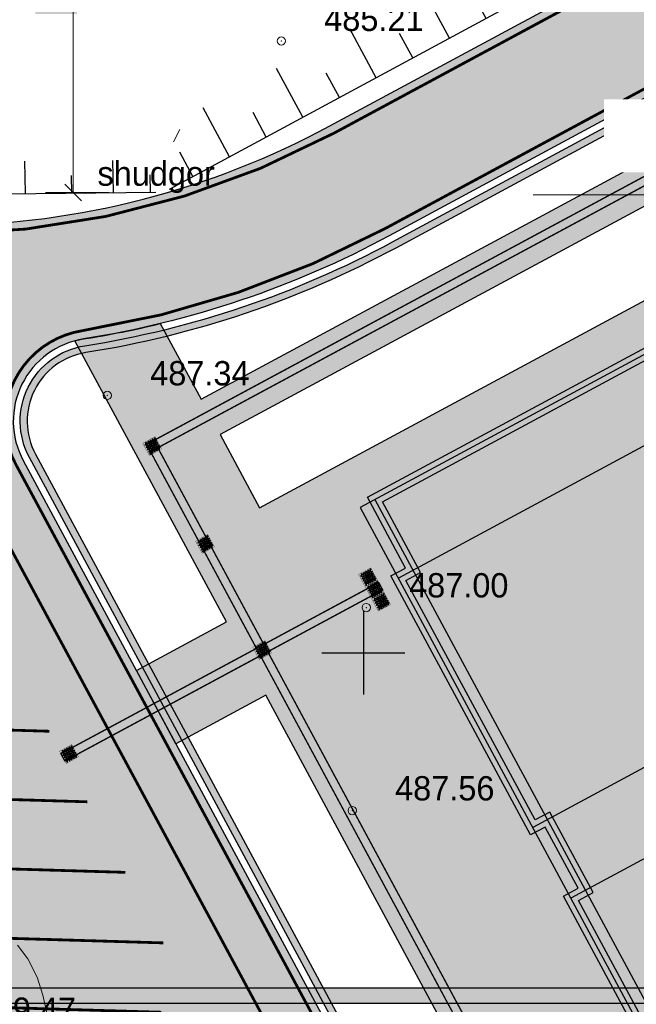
# Model space of a CAD drawing. Extents: x -516234 to 73329, y -4499813 to 47259.
# Tile 37 of 256: x 29604 to 29626, y 36975 to 37010. Entities that reach past the tile are written whole.
import ezdxf
from ezdxf import colors
from ezdxf.entities.mleader import LeaderData, LeaderLine
from ezdxf.math import Vec2, Vec3

# ---------------------------------------------------------------- set-up
doc = ezdxf.new("R2010")
doc.units = 0
doc.header["$LTSCALE"] = 0.5
doc.header["$MEASUREMENT"] = 0
doc.header["$PDMODE"] = 32
doc.header["$PDSIZE"] = 0.3
doc.linetypes.add('ACAD_ISO03W100', pattern=[30, 12, -18])
doc.linetypes.add('РА_КОНТУРЫ', pattern=[1.5, 0, -1.5])
for name, color, linetype in [('(001) Сетка', 92, 'Continuous'), ('(002) Рамка', 7, 'Continuous'), ('(004) Точки рельефа', 7, 'Continuous'), ('(007) Здания', 7, 'Continuous'), ('(022) Возд. Линии', 7, 'Continuous'), ('(031) Горизонтали', 42, 'Continuous'), ('(037) Контуры', 7, 'Continuous'), ('7_газон', 7, 'Continuous'), ('7_лоток', 150, 'Continuous'), ('STOYANKA', 7, 'Continuous'), ("YO'LLLLLLLLLLLLLLLLLLLLL", 7, 'Continuous'), ('ТАКТИЛ', 40, 'Continuous'), ('Штрих Стекло', 7, 'Continuous'), ('экспликация', 7, 'Continuous')]:
    doc.layers.add(name, color=color, linetype=linetype)
doc.layers.add('(042) Бергштрих', color=32, linetype='Continuous', lineweight=30)
doc.layers.add('КАБЕЛ', color=20, linetype='Continuous', lineweight=50)
doc.styles.add('BM-431', font='bm431.ttf')
doc.styles.add('D-431', font='d431.ttf')
doc.styles.add('ESKD1', font='arial.ttf', dxfattribs={"width": 0.6, "oblique": 11})
doc.styles.add('ISOPEUR', font='isocpeui.ttf')
doc.styles.add('style2', font='times.ttf')
doc.dimstyles.new('GENPLAN', dxfattribs={"dimtxt": 1, "dimasz": 0.6, "dimexe": 1.3, "dimexo": 1.5, "dimgap": 0.1, "dimtad": 1, "dimdec": 1, "dimzin": 0, "dimdsep": 46, "dimtxsty": 'ESKD1', "dimblk1": 'OBLIQUE', "dimblk2": 'OBLIQUE', "dimsah": 1, "dimcen": -2, "dimclrt": 1, "dimadec": 0, "dimazin": 0, "dimtfac": 0.75, "dimtdec": 1, "dimtix": 1, "dimtmove": 0, "dimatfit": 3, "dimfxl": 1, "dimtvp": 1.2, "dimtfill": 2, "dimtfillclr": 2, "dimlwd": 5, "dimlwe": 5, "dimarcsym": 0})

# ---------------------------------------------------------------- blocks, each defined once
blk = doc.blocks.new('9633')
at = {"layer": '(031) Горизонтали', "color": 42, "linetype": 'Continuous', "lineweight": 0}
blk.add_lwpolyline([(28637.389, 36976.699), (28637.761, 36976.204), (28638.097, 36975.542), (28638.301, 36974.897), (28638.525, 36973.942)], dxfattribs=at)
at = {"layer": '(004) Точки рельефа', "lineweight": 0, "style": 'D-431'}
for s, p in [('485.21', (28648.437, 37009.638)), ('487.34', (28642.17, 36996.87)), ('487.00', (28651.495, 36989.229)), ('487.56', (28650.99, 36981.914)), ('489.47', (28635.922, 36973.937))]:
    blk.add_text(s, height=0.875, dxfattribs=at).set_placement(p)
at = {"layer": '(037) Контуры', "linetype": 'РА_КОНТУРЫ', "lineweight": 0, "ltscale": 0.5, "style": 'BM-431'}
blk.add_text('shudgor', height=0.875, dxfattribs=at).set_placement((28640.27, 37004.064))
blk = doc.blocks.new('whrthtrh')
at = {"layer": '(002) Рамка', "flags": 128}
for points in [[(545864.266, 4536812.989), (545849.889, 4536805.244)], [(545863.447, 4536812.547), (545877.59, 4536786.292)], [(545862.919, 4536812.263), (545877.062, 4536786.008)], [(545865.642, 4536810.436), (545851.264, 4536802.691)], [(545849.889, 4536805.244), (545864.032, 4536778.989)], [(545850.417, 4536805.529), (545864.56, 4536779.274)], [(545870.479, 4536801.455), (545856.102, 4536793.711)], [(545871.854, 4536798.902), (545857.477, 4536791.158)], [(545876.691, 4536789.922), (545862.314, 4536782.178)], [(545878.067, 4536787.369), (545863.689, 4536779.625)]]:
    blk.add_lwpolyline(points, dxfattribs=at)
blk.add_lwpolyline([(545876.448, 4536786.725), (545864.299, 4536780.18), (545862.924, 4536782.733), (545862.395, 4536782.449), (545857.748, 4536791.077), (545858.276, 4536791.361), (545856.711, 4536794.266), (545856.183, 4536793.982), (545851.535, 4536802.61), (545852.064, 4536802.894), (545850.688, 4536805.447), (545862.838, 4536811.992), (545864.213, 4536809.439), (545864.741, 4536809.723), (545869.389, 4536801.095), (545868.861, 4536800.811), (545870.383, 4536797.984), (545870.911, 4536798.269), (545875.601, 4536789.562), (545875.073, 4536789.278)], close=True, dxfattribs=at)
at = {"layer": '(002) Рамка'}
for centre in [(545864.607, 4536813.172), (545865.982, 4536810.619), (545870.819, 4536801.639), (545872.194, 4536799.086), (545877.044, 4536790.112), (545878.407, 4536787.552), (545877.78, 4536785.94), (545864.75, 4536778.922)]:
    blk.add_circle(centre, 0.4, dxfattribs=at)
at = {"char_height": 0.4, "width": 0.19866, "attachment_point": 1, "rotation": 118.309, "style": 'style2', "bg_fill": 2}
for s, insert in [('{\\fArial|b0|i0|c0|p34;10}', (545864.553, 4536812.837)), ('{\\fArial|b0|i0|c0|p34;9}', (545865.855, 4536810.42)), ('{\\fArial|b0|i0|c0|p34;6}', (545870.692, 4536801.44)), ('{\\fArial|b0|i0|c0|p34;5}', (545872.067, 4536798.887)), ('{\\fArial|b0|i0|c0|p34;1}', (545876.917, 4536789.914)), ('{\\fArial|b0|i0|c0|p34;1}', (545878.28, 4536787.354)), ('{\\fArial|b0|i0|c204|p34;А}', (545877.679, 4536785.693)), ('{\\fArial|b0|i0|c204|p34;Б}', (545864.623, 4536778.723))]:
    blk.add_mtext(s, dxfattribs=dict(at, insert=insert))
at = {"layer": '(002) Рамка'}
for centre in [(545877.251, 4536785.656), (545864.221, 4536778.637)]:
    blk.add_circle(centre, 0.4, dxfattribs=at)
at = {"char_height": 0.4, "width": 0.19866, "attachment_point": 1, "rotation": 118.309, "style": 'style2', "bg_fill": 2}
for s, insert in [('{\\fArial|b0|i0|c204|p34;Б}', (545877.124, 4536785.457)), ('{\\fArial|b0|i0|c204|p34;А}', (545864.094, 4536778.439))]:
    blk.add_mtext(s, dxfattribs=dict(at, insert=insert))
at = {"lineweight": 0, "true_color": 0xfeeab9}
h = blk.add_hatch(color=254, dxfattribs=at)
h.dxf.hatch_style = 1
h.paths.add_polyline_path([(545876.99, 4536786.562), (545864.136, 4536779.638), (545862.761, 4536782.191), (545862.233, 4536781.907), (545857.206, 4536791.239), (545857.734, 4536791.524), (545856.549, 4536793.725), (545856.02, 4536793.44), (545850.993, 4536802.772), (545851.522, 4536803.057), (545850.146, 4536805.61), (545863, 4536812.534), (545864.375, 4536809.981), (545864.904, 4536810.265), (545869.931, 4536800.933), (545869.402, 4536800.648), (545870.546, 4536798.526), (545871.074, 4536798.811), (545876.143, 4536789.4), (545875.615, 4536789.115)])
at = {"layer": '(002) Рамка', "flags": 128}
blk.add_lwpolyline([(545876.99, 4536786.562), (545864.136, 4536779.638), (545862.761, 4536782.191), (545862.233, 4536781.907), (545857.206, 4536791.239), (545857.734, 4536791.524), (545856.549, 4536793.725), (545856.02, 4536793.44), (545850.993, 4536802.772), (545851.522, 4536803.057), (545850.146, 4536805.61), (545863, 4536812.534), (545864.375, 4536809.981), (545864.904, 4536810.265), (545869.931, 4536800.933), (545869.402, 4536800.648), (545870.546, 4536798.526), (545871.074, 4536798.811), (545876.143, 4536789.4), (545875.615, 4536789.115)], close=True, dxfattribs=at)
blk = doc.blocks.new('гншг')
at = {"layer": '(022) Возд. Линии', "color": 6, "lineweight": 30, "flags": 128}
for points in [[(540269.538, 4534639.821), (540268.587, 4534641.58)], [(540266.898, 4534638.395), (540265.948, 4534640.155)], [(540268.218, 4534639.108), (540267.743, 4534639.988)], [(540269.518, 4534639.806), (540227.769, 4534617.266)], [(540264.258, 4534636.97), (540263.308, 4534638.729)], [(540265.578, 4534637.683), (540265.103, 4534638.562)], [(540261.618, 4534635.544), (540260.668, 4534637.304)], [(540262.938, 4534636.257), (540262.463, 4534637.137)], [(540258.979, 4534634.119), (540258.029, 4534635.878)], [(540260.299, 4534634.832), (540259.824, 4534635.711)], [(540256.339, 4534632.693), (540255.389, 4534634.453)], [(540257.659, 4534633.406), (540257.184, 4534634.286)], [(540253.699, 4534631.268), (540252.749, 4534633.027)], [(540255.019, 4534631.981), (540254.544, 4534632.86)], [(540251.06, 4534629.842), (540250.11, 4534631.602)], [(540252.38, 4534630.555), (540251.904, 4534631.435)], [(540248.42, 4534628.417), (540247.47, 4534630.176)], [(540249.74, 4534629.13), (540249.265, 4534630.009)], [(540245.78, 4534626.991), (540244.83, 4534628.751)], [(540247.1, 4534627.704), (540246.625, 4534628.584)], [(540243.141, 4534625.566), (540242.19, 4534627.325)], [(540244.46, 4534626.279), (540243.985, 4534627.158)], [(540240.501, 4534624.14), (540239.551, 4534625.9)], [(540241.821, 4534624.853), (540241.346, 4534625.733)], [(540237.861, 4534622.715), (540236.911, 4534624.474)], [(540239.181, 4534623.428), (540238.706, 4534624.307)], [(540235.222, 4534621.289), (540234.271, 4534623.049)], [(540236.541, 4534622.002), (540236.066, 4534622.882)], [(540232.582, 4534619.864), (540231.632, 4534621.623)], [(540233.902, 4534620.577), (540233.427, 4534621.456)], [(540229.942, 4534618.438), (540228.992, 4534620.198)], [(540231.262, 4534619.151), (540230.787, 4534620.031)], [(540228.622, 4534617.726), (540228.147, 4534618.605)]]:
    blk.add_lwpolyline(points, dxfattribs=at)
blk = doc.blocks.new('Setka')
at = {"layer": '(001) Сетка'}
for p, q in [((0, 1.5), (0, -1.5)), ((-1.5, 0), (1.5, 0))]:
    blk.add_line(p, q, dxfattribs=at)
blk = doc.blocks.new('ётактил')
at = {"layer": 'ТАКТИЛ', "lineweight": 30, "ltscale": 2}
h = blk.add_hatch(color=40, dxfattribs=at)
h.dxf.hatch_style = 1
h.paths.add_polyline_path([(132058.695, 43265.026), (132058.695, 43264.526), (132059.195, 43264.526), (132059.195, 43265.026)])
h = blk.add_hatch(color=1, dxfattribs=at)
h.dxf.hatch_style = 1
edge = h.paths.add_edge_path()
edge.add_arc((132058.743, 43264.99), 0.02, 0, 360)
h = blk.add_hatch(color=1, dxfattribs=at)
h.dxf.hatch_style = 1
edge = h.paths.add_edge_path()
edge.add_arc((132058.743, 43264.901), 0.02, 0, 360)
h = blk.add_hatch(color=1, dxfattribs=at)
h.dxf.hatch_style = 1
edge = h.paths.add_edge_path()
edge.add_arc((132058.743, 43264.812), 0.02, 0, 360)
h = blk.add_hatch(color=1, dxfattribs=at)
h.dxf.hatch_style = 1
edge = h.paths.add_edge_path()
edge.add_arc((132058.789, 43264.944), 0.02, 0, 360)
h = blk.add_hatch(color=1, dxfattribs=at)
h.dxf.hatch_style = 1
edge = h.paths.add_edge_path()
edge.add_arc((132058.789, 43264.855), 0.02, 0, 360)
h = blk.add_hatch(color=1, dxfattribs=at)
h.dxf.hatch_style = 1
edge = h.paths.add_edge_path()
edge.add_arc((132058.84, 43264.99), 0.02, 0, 360)
h = blk.add_hatch(color=1, dxfattribs=at)
h.dxf.hatch_style = 1
edge = h.paths.add_edge_path()
edge.add_arc((132058.84, 43264.901), 0.02, 0, 360)
h = blk.add_hatch(color=1, dxfattribs=at)
h.dxf.hatch_style = 1
edge = h.paths.add_edge_path()
edge.add_arc((132058.84, 43264.812), 0.02, 0, 360)
h = blk.add_hatch(color=1, dxfattribs=at)
h.dxf.hatch_style = 1
edge = h.paths.add_edge_path()
edge.add_arc((132058.886, 43264.944), 0.02, 0, 360)
h = blk.add_hatch(color=1, dxfattribs=at)
h.dxf.hatch_style = 1
edge = h.paths.add_edge_path()
edge.add_arc((132058.886, 43264.855), 0.02, 0, 360)
h = blk.add_hatch(color=1, dxfattribs=at)
h.dxf.hatch_style = 1
edge = h.paths.add_edge_path()
edge.add_arc((132058.929, 43264.99), 0.02, 0, 360)
h = blk.add_hatch(color=1, dxfattribs=at)
h.dxf.hatch_style = 1
edge = h.paths.add_edge_path()
edge.add_arc((132058.929, 43264.901), 0.02, 0, 360)
h = blk.add_hatch(color=1, dxfattribs=at)
h.dxf.hatch_style = 1
edge = h.paths.add_edge_path()
edge.add_arc((132058.929, 43264.812), 0.02, 0, 360)
h = blk.add_hatch(color=1, dxfattribs=at)
h.dxf.hatch_style = 1
edge = h.paths.add_edge_path()
edge.add_arc((132058.976, 43264.944), 0.02, 0, 360)
h = blk.add_hatch(color=1, dxfattribs=at)
h.dxf.hatch_style = 1
edge = h.paths.add_edge_path()
edge.add_arc((132058.976, 43264.855), 0.02, 0, 360)
h = blk.add_hatch(color=1, dxfattribs=at)
h.dxf.hatch_style = 1
edge = h.paths.add_edge_path()
edge.add_arc((132059.026, 43264.99), 0.02, 0, 360)
h = blk.add_hatch(color=1, dxfattribs=at)
h.dxf.hatch_style = 1
edge = h.paths.add_edge_path()
edge.add_arc((132059.026, 43264.901), 0.02, 0, 360)
h = blk.add_hatch(color=1, dxfattribs=at)
h.dxf.hatch_style = 1
edge = h.paths.add_edge_path()
edge.add_arc((132059.026, 43264.812), 0.02, 0, 360)
h = blk.add_hatch(color=1, dxfattribs=at)
h.dxf.hatch_style = 1
edge = h.paths.add_edge_path()
edge.add_arc((132059.072, 43264.944), 0.02, 0, 360)
h = blk.add_hatch(color=1, dxfattribs=at)
h.dxf.hatch_style = 1
edge = h.paths.add_edge_path()
edge.add_arc((132059.072, 43264.855), 0.02, 0, 360)
h = blk.add_hatch(color=1, dxfattribs=at)
h.dxf.hatch_style = 1
edge = h.paths.add_edge_path()
edge.add_arc((132059.105, 43264.99), 0.02, 0, 360)
h = blk.add_hatch(color=1, dxfattribs=at)
h.dxf.hatch_style = 1
edge = h.paths.add_edge_path()
edge.add_arc((132059.105, 43264.901), 0.02, 0, 360)
h = blk.add_hatch(color=1, dxfattribs=at)
h.dxf.hatch_style = 1
edge = h.paths.add_edge_path()
edge.add_arc((132059.105, 43264.812), 0.02, 0, 360)
h = blk.add_hatch(color=1, dxfattribs=at)
h.dxf.hatch_style = 1
edge = h.paths.add_edge_path()
edge.add_arc((132059.151, 43264.944), 0.02, 0, 360)
h = blk.add_hatch(color=1, dxfattribs=at)
h.dxf.hatch_style = 1
edge = h.paths.add_edge_path()
edge.add_arc((132059.151, 43264.855), 0.02, 0, 360)
h = blk.add_hatch(color=1, dxfattribs=at)
h.dxf.hatch_style = 1
edge = h.paths.add_edge_path()
edge.add_arc((132058.743, 43264.728), 0.02, 0, 360)
h = blk.add_hatch(color=1, dxfattribs=at)
h.dxf.hatch_style = 1
edge = h.paths.add_edge_path()
edge.add_arc((132058.743, 43264.633), 0.02, 0, 360)
h = blk.add_hatch(color=1, dxfattribs=at)
h.dxf.hatch_style = 1
edge = h.paths.add_edge_path()
edge.add_arc((132058.789, 43264.767), 0.02, 0, 360)
h = blk.add_hatch(color=1, dxfattribs=at)
h.dxf.hatch_style = 1
edge = h.paths.add_edge_path()
edge.add_arc((132058.789, 43264.682), 0.02, 0, 360)
h = blk.add_hatch(color=1, dxfattribs=at)
h.dxf.hatch_style = 1
edge = h.paths.add_edge_path()
edge.add_arc((132058.789, 43264.587), 0.02, 0, 360)
h = blk.add_hatch(color=1, dxfattribs=at)
h.dxf.hatch_style = 1
edge = h.paths.add_edge_path()
edge.add_arc((132058.84, 43264.728), 0.02, 0, 360)
h = blk.add_hatch(color=1, dxfattribs=at)
h.dxf.hatch_style = 1
edge = h.paths.add_edge_path()
edge.add_arc((132058.84, 43264.633), 0.02, 0, 360)
h = blk.add_hatch(color=1, dxfattribs=at)
h.dxf.hatch_style = 1
edge = h.paths.add_edge_path()
edge.add_arc((132058.886, 43264.767), 0.02, 0, 360)
h = blk.add_hatch(color=1, dxfattribs=at)
h.dxf.hatch_style = 1
edge = h.paths.add_edge_path()
edge.add_arc((132058.886, 43264.682), 0.02, 0, 360)
h = blk.add_hatch(color=1, dxfattribs=at)
h.dxf.hatch_style = 1
edge = h.paths.add_edge_path()
edge.add_arc((132058.886, 43264.587), 0.02, 0, 360)
h = blk.add_hatch(color=1, dxfattribs=at)
h.dxf.hatch_style = 1
edge = h.paths.add_edge_path()
edge.add_arc((132058.929, 43264.728), 0.02, 0, 360)
h = blk.add_hatch(color=1, dxfattribs=at)
h.dxf.hatch_style = 1
edge = h.paths.add_edge_path()
edge.add_arc((132058.929, 43264.633), 0.02, 0, 360)
h = blk.add_hatch(color=1, dxfattribs=at)
h.dxf.hatch_style = 1
edge = h.paths.add_edge_path()
edge.add_arc((132058.976, 43264.767), 0.02, 0, 360)
h = blk.add_hatch(color=1, dxfattribs=at)
h.dxf.hatch_style = 1
edge = h.paths.add_edge_path()
edge.add_arc((132058.976, 43264.682), 0.02, 0, 360)
h = blk.add_hatch(color=1, dxfattribs=at)
h.dxf.hatch_style = 1
edge = h.paths.add_edge_path()
edge.add_arc((132058.976, 43264.587), 0.02, 0, 360)
h = blk.add_hatch(color=1, dxfattribs=at)
h.dxf.hatch_style = 1
edge = h.paths.add_edge_path()
edge.add_arc((132059.026, 43264.728), 0.02, 0, 360)
h = blk.add_hatch(color=1, dxfattribs=at)
h.dxf.hatch_style = 1
edge = h.paths.add_edge_path()
edge.add_arc((132059.026, 43264.633), 0.02, 0, 360)
h = blk.add_hatch(color=1, dxfattribs=at)
h.dxf.hatch_style = 1
edge = h.paths.add_edge_path()
edge.add_arc((132059.072, 43264.767), 0.02, 0, 360)
h = blk.add_hatch(color=1, dxfattribs=at)
h.dxf.hatch_style = 1
edge = h.paths.add_edge_path()
edge.add_arc((132059.072, 43264.682), 0.02, 0, 360)
h = blk.add_hatch(color=1, dxfattribs=at)
h.dxf.hatch_style = 1
edge = h.paths.add_edge_path()
edge.add_arc((132059.072, 43264.587), 0.02, 0, 360)
h = blk.add_hatch(color=1, dxfattribs=at)
h.dxf.hatch_style = 1
edge = h.paths.add_edge_path()
edge.add_arc((132059.105, 43264.728), 0.02, 0, 360)
h = blk.add_hatch(color=1, dxfattribs=at)
h.dxf.hatch_style = 1
edge = h.paths.add_edge_path()
edge.add_arc((132059.105, 43264.633), 0.02, 0, 360)
h = blk.add_hatch(color=1, dxfattribs=at)
h.dxf.hatch_style = 1
edge = h.paths.add_edge_path()
edge.add_arc((132059.151, 43264.767), 0.02, 0, 360)
h = blk.add_hatch(color=1, dxfattribs=at)
h.dxf.hatch_style = 1
edge = h.paths.add_edge_path()
edge.add_arc((132059.151, 43264.682), 0.02, 0, 360)
h = blk.add_hatch(color=1, dxfattribs=at)
h.dxf.hatch_style = 1
edge = h.paths.add_edge_path()
edge.add_arc((132059.151, 43264.587), 0.02, 0, 360)
at = {"color": 1, "lineweight": 5, "ltscale": 2}
for centre in [(132058.743, 43264.99), (132058.743, 43264.901), (132058.743, 43264.812), (132058.789, 43264.944), (132058.789, 43264.855), (132058.84, 43264.99), (132058.84, 43264.901), (132058.84, 43264.812), (132058.886, 43264.944), (132058.886, 43264.855), (132058.929, 43264.99), (132058.929, 43264.901), (132058.929, 43264.812), (132058.976, 43264.944), (132058.976, 43264.855), (132059.026, 43264.99), (132059.026, 43264.901), (132059.026, 43264.812), (132059.072, 43264.944), (132059.072, 43264.855), (132059.105, 43264.99), (132059.105, 43264.901), (132059.105, 43264.812), (132059.151, 43264.944), (132059.151, 43264.855), (132058.743, 43264.728), (132058.743, 43264.633), (132058.789, 43264.767), (132058.789, 43264.682), (132058.789, 43264.587), (132058.84, 43264.728), (132058.84, 43264.633), (132058.886, 43264.767), (132058.886, 43264.682), (132058.886, 43264.587), (132058.929, 43264.728), (132058.929, 43264.633), (132058.976, 43264.767), (132058.976, 43264.682), (132058.976, 43264.587), (132059.026, 43264.728), (132059.026, 43264.633), (132059.072, 43264.767), (132059.072, 43264.682), (132059.072, 43264.587), (132059.105, 43264.728), (132059.105, 43264.633), (132059.151, 43264.767), (132059.151, 43264.682), (132059.151, 43264.587)]:
    blk.add_circle(centre, 0.02, dxfattribs=at)
at = {"layer": 'ТАКТИЛ', "color": 11, "lineweight": 0, "true_color": 0xff7070, "const_width": 0.01}
blk.add_lwpolyline([(132058.695, 43265.026), (132058.695, 43264.526), (132059.195, 43264.526), (132059.195, 43265.026), (132058.695, 43265.026)], dxfattribs=at)
blk = doc.blocks.new('_Oblique')
at = {"color": 0, "linetype": 'ByBlock', "lineweight": -2}
blk.add_line((-0.5, -0.5), (0.5, 0.5), dxfattribs=at)
blk = doc.blocks.new('*D885')
at = {"layer": '(007) Здания', "color": 0, "lineweight": 5, "transparency": 16777216}
for p, q in [((29604.796, 37018.811), (29607.092, 37018.811)), ((29605.792, 37018.811), (29605.792, 37003.818)), ((29604.796, 37003.818), (29607.092, 37003.818))]:
    blk.add_line(p, q, dxfattribs=at)
at = {"layer": 'Defpoints', "color": 0, "transparency": 16777216}
for p in [(29603.296, 37018.811), (29603.296, 37003.818), (29605.792, 37003.818)]:
    blk.add_point(p, dxfattribs=at)
at = {"layer": '(007) Здания', "color": 0, "lineweight": 5, "transparency": 16777216, "xscale": 0.6, "yscale": 0.6, "zscale": 0.6}
for p, rotation in [((29605.792, 37018.811), 90), ((29605.792, 37003.818), 270)]:
    blk.add_blockref('_Oblique', p, dxfattribs=dict(at, rotation=rotation))
at = {"layer": '(007) Здания', "color": 1, "transparency": 16777216, "insert": (29605.181, 37011.315), "char_height": 1, "attachment_point": 5, "rotation": 90, "style": 'ESKD1', "bg_fill": 1, "box_fill_scale": 1.25, "bg_fill_color": 2, "bg_fill_transparency": 0}
blk.add_mtext('15.0', dxfattribs=at)

msp = doc.modelspace()

# ---------------------------------------------------------------- hatches: boundary and pattern name
at = {"layer": '7_газон', "lineweight": 0, "true_color": 0x5c5c5c, "transparency": 33554687}
h = msp.add_hatch(color=251, dxfattribs=at)
h.dxf.hatch_style = 1
edge = h.paths.add_edge_path(flags=16)
edge.add_line((29676.967, 36922.961), (29652.773, 36909.928))
edge.add_arc((29654.196, 36907.287), 3, 118.3099, 208.3099)
edge.add_line((29651.554, 36905.864), (29669.688, 36872.2))
edge.add_arc((29672.33, 36873.623), 3, 208.3099, 298.278)
edge.add_line((29673.751, 36870.981), (29697.069, 36883.525))
edge.add_arc((29695.174, 36887.047), 4, 298.278, 388.3063)
edge.add_line((29698.696, 36888.944), (29681.031, 36921.742))
edge.add_arc((29678.39, 36920.32), 3, 28.3063, 118.3099)
edge = h.paths.add_edge_path(flags=16)
edge.add_arc((29582.986, 36967.9), 30, 100.3549, 118.3099)
edge.add_line((29568.758, 36994.312), (29528.131, 36972.427))
edge.add_arc((29529.554, 36969.786), 3, 118.3099, 225.9761)
edge.add_arc((29494.806, 36933.834), 47, 28.3099, 45.9761, ccw=False)
edge.add_line((29536.185, 36956.123), (29686.137, 36677.746))
edge.add_arc((29688.778, 36679.168), 3, 208.3099, 354.8617)
edge.add_line((29691.766, 36678.9), (29699.507, 36764.985))
edge.add_arc((29669.628, 36767.671), 30, 354.8617, 388.3099)
edge.add_line((29696.04, 36781.899), (29580.774, 36995.883))
edge.add_arc((29578.132, 36994.46), 3, 28.3099, 100.3549)
edge = h.paths.add_edge_path()
edge.add_line((29429.452, 37065.402), (29443.215, 37039.99))
edge.add_line((29443.215, 37039.99), (29467.007, 36995.822))
edge.add_arc((29480.213, 37002.936), 15, 208.3099, 253.3099)
edge.add_line((29475.905, 36988.568), (29508.304, 36978.854))
edge.add_arc((29494.806, 36933.834), 47, 63.2849, 73.3099, ccw=False)
edge.add_arc((29520.431, 36984.749), 10, 243.2849, 298.3099)
edge.add_line((29525.173, 36975.945), (29566.624, 36998.273))
edge.add_arc((29582.986, 36967.9), 34.5, 90.7023, 118.3099, ccw=False)
edge.add_line((29582.563, 37002.397), (29601.162, 37002.625))
edge.add_arc((29600.795, 37032.623), 30, 270.7023, 298.3364)
edge.add_line((29615.034, 37006.218), (29627.395, 37012.883))
edge.add_arc((29631.43, 37005.402), 8.5, 28.3063, 118.3364, ccw=False)
edge.add_line((29638.913, 37009.433), (29702.658, 36891.078))
edge.add_arc((29695.174, 36887.047), 8.5, -61.722, 28.3063, ccw=False)
edge.add_line((29699.201, 36879.562), (29664.33, 36860.803))
edge.add_arc((29666.699, 36856.4), 5, 118.278, 208.3099)
edge.add_line((29662.297, 36854.029), (29700.001, 36784.033))
edge.add_arc((29669.628, 36767.671), 34.5, -5.1383, 28.3099, ccw=False)
edge.add_line((29703.989, 36764.582), (29695.148, 36666.257))
edge.add_arc((29710.087, 36664.913), 15, 174.8617, 208.3099)
edge.add_line((29696.881, 36657.8), (29738.108, 36581.265))
edge.add_arc((29696.73, 36558.976), 47, -16.6901, 28.3099, ccw=False)
edge.add_line((29741.75, 36545.478), (29732.035, 36513.078))
edge.add_arc((29746.403, 36508.77), 15, 163.3099, 208.3099)
edge.add_line((29733.198, 36501.657), (29762.257, 36447.71))
edge.add_line((29762.257, 36447.71), (29788.318, 36389.84))
edge.add_line((29788.318, 36389.84), (29723.729, 36509.746))
edge.add_line((29723.729, 36509.746), (29735.044, 36547.488))
edge.add_arc((29696.73, 36558.976), 40, 343.3099, 388.3099)
edge.add_line((29731.945, 36577.945), (29530.022, 36952.803))
edge.add_arc((29494.806, 36933.834), 40, 28.3099, 73.3099)
edge.add_line((29506.294, 36972.148), (29468.537, 36983.469))
edge.add_line((29468.537, 36983.469), (29424.235, 37065.402))
edge = h.paths.add_edge_path(flags=16)
edge.add_line((29653.969, 36965.661), (29629.772, 36952.627))
edge.add_arc((29631.195, 36949.986), 3, 118.3099, 208.3099)
edge.add_line((29628.554, 36948.564), (29646.575, 36915.109))
edge.add_arc((29649.216, 36916.531), 3, 208.3099, 298.3099)
edge.add_line((29650.639, 36913.89), (29674.834, 36926.923))
edge.add_arc((29673.411, 36929.564), 3, 298.3099, 388.3063)
edge.add_line((29676.052, 36930.987), (29658.033, 36964.443))
edge.add_arc((29655.392, 36963.02), 3, 28.3063, 118.3099)
edge = h.paths.add_edge_path(flags=16)
edge.add_line((29653.054, 36973.687), (29634.951, 37007.299))
edge.add_arc((29631.43, 37005.402), 4, 28.3063, 118.3364)
edge.add_line((29629.531, 37008.923), (29617.17, 37002.257))
edge.add_arc((29600.795, 37032.623), 34.5, 278.9598, 298.3364, ccw=False)
edge.add_arc((29606.635, 36995.58), 3, 98.9598, 208.3099)
edge.add_line((29603.994, 36994.158), (29623.574, 36957.808))
edge.add_arc((29626.215, 36959.23), 3, 208.3099, 298.3099)
edge.add_line((29627.638, 36956.589), (29651.836, 36969.624))
edge.add_arc((29650.413, 36972.265), 3, 298.3099, 388.3063)
at = {"layer": 'Штрих Стекло', "lineweight": 50, "true_color": 0xffffff}
h = msp.add_hatch(color=7, dxfattribs=at)
h.dxf.hatch_style = 1
h.paths.add_polyline_path([(29651.301, 36970.699), (29641.896, 36988.173), (29638.776, 36986.492), (29644.417, 36976.02), (29643.889, 36975.736), (29645.264, 36973.183), (29627.92, 36963.84), (29630.315, 36959.394)], flags=16)
h.paths.add_polyline_path([(29611.085, 36995.094), (29612.507, 36992.453), (29629.851, 37001.796), (29631.226, 36999.242), (29631.755, 36999.527), (29637.353, 36989.134), (29640.475, 36990.815), (29632.084, 37006.406)], flags=16)
edge = h.paths.add_edge_path()
edge.add_line((29651.836, 36969.624), (29628.243, 36956.915))
edge.add_line((29628.243, 36956.915), (29623.832, 36965.103))
edge.add_line((29623.832, 36965.103), (29620.587, 36963.354))
edge.add_line((29620.587, 36963.354), (29619.164, 36965.995))
edge.add_line((29619.164, 36965.995), (29622.41, 36967.744))
edge.add_line((29622.41, 36967.744), (29612.735, 36985.704))
edge.add_line((29612.735, 36985.704), (29609.489, 36983.955))
edge.add_line((29609.489, 36983.955), (29608.067, 36986.597))
edge.add_line((29608.067, 36986.597), (29611.313, 36988.345))
edge.add_line((29611.313, 36988.345), (29605.855, 36998.477))
edge.add_arc((29606.635, 36995.58), 3, 98.9598, 105.0743, ccw=False)
edge.add_arc((29600.795, 37032.623), 34.5, 278.9598, 283.6378)
edge.add_line((29608.929, 36999.096), (29610.398, 36996.369))
edge.add_line((29610.398, 36996.369), (29631.397, 37007.681))
edge.add_line((29631.397, 37007.681), (29630.527, 37009.299))
edge.add_arc((29631.43, 37005.402), 4, 79.6289, 103.0443, ccw=False)
edge.add_line((29632.15, 37009.337), (29641.755, 36991.505))
edge.add_line((29641.755, 36991.505), (29643.081, 36992.206))
edge.add_line((29643.081, 36992.206), (29644.497, 36989.574))
edge.add_line((29644.497, 36989.574), (29643.178, 36988.864))
edge.add_line((29643.178, 36988.864), (29652.967, 36970.691))
edge.add_arc((29650.413, 36972.264), 2.999, 298.3073, 328.3628, ccw=False)

# ---------------------------------------------------------------- linework, layer by layer
at = {"layer": '(004) Точки рельефа', "color": 0, "linetype": 'ByBlock', "lineweight": 0}
for p in [(29613.289, 37009.28), (29607.021, 36996.506)]:
    msp.add_point(p, dxfattribs=at)
at = {"layer": '(042) Бергштрих', "color": 32, "linetype": 'Continuous', "lineweight": 0}
msp.add_line((29609.4, 37005.647), (29609.634, 37006.088), dxfattribs=at)
at = {"color": 6, "lineweight": 30, "elevation": -419.664}
msp.add_lwpolyline([(29604.044, 37004.95), (29604.065, 37003.795)], dxfattribs=at)
at = {"color": 6, "lineweight": 30}
for points in [[(29607.213, 37004.974), (29607.234, 37003.819)], [(29605.721, 37004.432), (29605.734, 37003.792)], [(29608.55, 37004.455), (29608.563, 37003.815)], [(29608.771, 37003.822), (29591.458, 37003.628)]]:
    msp.add_lwpolyline(points, dxfattribs=at)
at = {"layer": 'STOYANKA', "color": 7, "lineweight": 50, "true_color": 0xffffff, "const_width": 0.1}
for points in [[(29604.856, 36981.908), (29599.358, 36982.072), (29599.431, 36984.569), (29604.93, 36984.407)], [(29606.225, 36979.366), (29600.727, 36979.53), (29600.801, 36982.027), (29606.299, 36981.865)], [(29607.595, 36976.824), (29602.096, 36976.988), (29602.17, 36979.486), (29607.668, 36979.323)], [(29608.964, 36974.282), (29603.465, 36974.446), (29603.539, 36976.944), (29609.038, 36976.781)]]:
    msp.add_lwpolyline(points, dxfattribs=at)

# ---------------------------------------------------------------- block references
at = {"layer": '(002) Рамка', "color": 1, "lineweight": 30}
msp.add_blockref('гншг', (-510618.518, -4497613.333), dxfattribs=at)
at = {"layer": '(007) Здания', "color": 18, "true_color": 0x000000}
msp.add_blockref('9633', (966.395, 0), dxfattribs=at)
at = {"layer": '7_лоток', "color": 6, "lineweight": 40}
for p, rotation in [((-71109.089, 132740.938), 298.3098620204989), ((-71107.189, 132737.411), 298.3098619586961), ((-71105.13, 132733.588), 298.3098620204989), ((-71112.085, 132729.842), 298.3098619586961)]:
    msp.add_blockref('ётактил', p, dxfattribs=dict(at, rotation=rotation))

# ---------------------------------------------------------------- dimensions: what is measured, and where the dimension line sits
at = {"layer": '(007) Здания', "color": 18, "true_color": 0x000000}
dim = msp.add_aligned_dim(p1=(29603.296, 37018.811), p2=(29603.296, 37003.818), distance=2.496, dimstyle='GENPLAN', dxfattribs=at)
dim.commit()
dim.dimension.update_dxf_attribs({"geometry": '*D885', "text_midpoint": (29605.181, 37011.315)})

# ---------------------------------------------------------------- next in the draw order: block references
at = {"layer": '(002) Рамка'}
msp.add_blockref('whrthtrh', (-516233.758, -4499812.77), dxfattribs=at)

# ---------------------------------------------------------------- next in the draw order: hatches: boundary and pattern name
at = {"lineweight": 0}
h = msp.add_hatch(color=40, dxfattribs=at)
h.dxf.hatch_style = 1
h.paths.add_polyline_path([(29612.799, 36987.272), (29628.589, 36957.959), (29651.97, 36970.542), (29641.702, 36989.602), (29637.255, 36987.207), (29637.113, 36987.471), (29641.56, 36989.866), (29632.216, 37007.213), (29608.84, 36994.622), (29612.657, 36987.536), (29616.795, 36989.765), (29616.937, 36989.501)], flags=16)
edge = h.paths.add_edge_path()
edge.add_arc((29651.913, 36970.576), 0.742, 300.9287, 325.0665)
edge.add_line((29652.521, 36970.151), (29631.348, 37009.458))
edge.add_line((29631.348, 37009.458), (29631.084, 37009.315))
edge.add_line((29631.084, 37009.315), (29632.074, 37007.478))
edge.add_line((29632.074, 37007.478), (29608.434, 36994.744))
edge.add_line((29608.434, 36994.744), (29612.393, 36987.394))
edge.add_line((29612.393, 36987.394), (29605.35, 36983.6))
edge.add_line((29605.35, 36983.6), (29605.492, 36983.336))
edge.add_line((29605.492, 36983.336), (29612.535, 36987.13))
edge.add_line((29612.535, 36987.13), (29628.683, 36957.152))
edge.add_line((29628.683, 36957.152), (29628.947, 36957.294))
edge.add_line((29628.947, 36957.294), (29628.731, 36957.695))
edge.add_line((29628.731, 36957.695), (29652.112, 36970.278))
edge.add_line((29652.112, 36970.278), (29652.294, 36969.94))
at = {"layer": "YO'LLLLLLLLLLLLLLLLLLLLL", "true_color": 0x00bfff}
h = msp.add_hatch(color=140, dxfattribs=at)
h.dxf.hatch_style = 1
edge = h.paths.add_edge_path(flags=16)
edge.add_line((29604.434, 36994.395), (29670.129, 36872.437))
edge.add_arc((29672.33, 36873.623), 2.5, 208.3099, 298.278)
edge.add_line((29673.514, 36871.421), (29696.832, 36883.965))
edge.add_arc((29695.174, 36887.047), 3.5, 298.278, 388.3063)
edge.add_line((29698.255, 36888.707), (29634.511, 37007.062))
edge.add_arc((29631.43, 37005.402), 3.5, 28.3063, 118.3364)
edge.add_line((29629.768, 37008.483), (29617.407, 37001.817))
edge.add_arc((29600.795, 37032.623), 35, 278.9598, 298.3364, ccw=False)
edge.add_arc((29606.635, 36995.58), 2.5, 98.9598, 208.3099)
edge = h.paths.add_edge_path()
edge.add_arc((29600.795, 37032.623), 34.75, 278.9598, 298.3364)
edge.add_line((29617.289, 37002.037), (29629.65, 37008.703))
edge.add_arc((29631.43, 37005.402), 3.75, 28.3063, 118.3364, ccw=False)
edge.add_line((29634.731, 37007.18), (29698.476, 36888.825))
edge.add_arc((29695.174, 36887.047), 3.75, -61.722, 28.3063, ccw=False)
edge.add_line((29696.951, 36883.745), (29673.632, 36871.201))
edge.add_arc((29672.33, 36873.623), 2.75, 208.3099, 298.278, ccw=False)
edge.add_line((29669.908, 36872.318), (29604.214, 36994.276))
edge.add_arc((29606.635, 36995.58), 2.75, 98.9598, 208.3099, ccw=False)
edge = h.paths.add_edge_path()
edge.add_line((29596.95, 36997.823), (29587.754, 36997.71))
edge.add_arc((29588.986, 36994.975), 3, 114.2587, 124.2596)
edge.add_line((29587.297, 36997.455), (29597.412, 36997.579))
edge.add_arc((29595.785, 36995.059), 3, 57.145, 67.1458)
edge = h.paths.add_edge_path()
edge.add_line((29526.909, 36971.201), (29568.995, 36993.871))
edge.add_arc((29582.986, 36967.9), 29.5, 100.3549, 118.3099, ccw=False)
edge.add_arc((29578.132, 36994.46), 2.5, 28.3099, 100.3549, ccw=False)
edge.add_line((29580.333, 36995.646), (29695.599, 36781.661))
edge.add_arc((29669.628, 36767.671), 29.5, -5.1383, 28.3099, ccw=False)
edge.add_line((29699.009, 36765.029), (29691.12, 36677.293))
edge.add_arc((29688.778, 36679.168), 3, 321.3044, 331.3052)
edge.add_line((29691.41, 36677.728), (29699.258, 36765.007))
edge.add_arc((29669.628, 36767.671), 29.75, 354.8617, 388.3099)
edge.add_line((29695.82, 36781.78), (29580.553, 36995.764))
edge.add_arc((29578.132, 36994.46), 2.75, 28.3099, 100.3549)
edge.add_arc((29582.986, 36967.9), 29.75, 100.3549, 118.3099)
edge.add_line((29568.877, 36994.091), (29527.194, 36971.639))
edge.add_arc((29529.554, 36969.786), 3, 141.8663, 151.8672)

# ---------------------------------------------------------------- next in the draw order: linework, layer by layer
at = {"layer": '(002) Рамка', "flags": 128}
msp.add_lwpolyline([(29651.836, 36969.624), (29628.243, 36956.915), (29623.832, 36965.103), (29620.587, 36963.354), (29619.164, 36965.995), (29622.41, 36967.744), (29612.735, 36985.704), (29609.489, 36983.955), (29608.067, 36986.597), (29611.313, 36988.345), (29605.855, 36998.477, -0.026686), (29606.168, 36998.544, 0.020415), (29608.929, 36999.096), (29610.398, 36996.369), (29631.397, 37007.681), (29630.527, 37009.299, -0.102526), (29632.15, 37009.337), (29641.755, 36991.505), (29643.081, 36992.206), (29644.497, 36989.574), (29643.178, 36988.864), (29652.967, 36970.691, -0.131899), (29651.836, 36969.624, -0.120121)], format="xyb", close=True, dxfattribs=at)
msp.add_lwpolyline([(29611.085, 36995.094), (29612.507, 36992.453), (29629.851, 37001.796), (29631.226, 36999.242), (29631.755, 36999.527), (29637.353, 36989.134), (29640.475, 36990.815), (29632.084, 37006.406), (29611.085, 36995.094)], dxfattribs=at)
at = {"layer": '(004) Точки рельефа', "color": 0, "linetype": 'ByBlock', "lineweight": 0}
for p in [(29616.347, 36988.866), (29615.841, 36981.549)]:
    msp.add_point(p, dxfattribs=at)
msp.add_lwpolyline([(29429.452, 37065.402), (29443.215, 37039.99), (29467.007, 36995.822, 0.198912), (29475.905, 36988.568), (29508.304, 36978.854, -0.04377), (29515.935, 36975.816, 0.244814), (29525.173, 36975.945), (29566.624, 36998.273, -0.121047), (29582.563, 37002.397), (29601.162, 37002.625, 0.121164), (29615.034, 37006.218), (29627.395, 37012.883, -0.414367), (29638.913, 37009.433), (29702.658, 36891.078, -0.414358), (29699.201, 36879.562), (29664.33, 36860.803, 0.414376), (29662.297, 36854.029), (29700.001, 36784.033, -0.14699), (29703.989, 36764.582), (29695.148, 36666.257, 0.14699)], format="xyb")
msp.add_lwpolyline([(29653.054, 36973.687), (29634.951, 37007.299, 0.414367), (29629.531, 37008.923), (29617.17, 37002.257, -0.084749), (29606.168, 36998.544, 0.516968), (29603.994, 36994.158), (29623.574, 36957.808, 0.414214), (29627.638, 36956.589), (29651.836, 36969.624, 0.414196)], format="xyb", close=True)
at = {"color": 11, "lineweight": 0, "true_color": 0xff7070, "const_width": 0.05}
msp.add_lwpolyline([(29652.294, 36969.94, 0.105712), (29652.521, 36970.151), (29631.348, 37009.458), (29631.084, 37009.315), (29632.074, 37007.478), (29608.434, 36994.744), (29612.393, 36987.394), (29605.35, 36983.6), (29605.492, 36983.336), (29612.535, 36987.13), (29628.683, 36957.152), (29628.947, 36957.294), (29628.731, 36957.695), (29652.112, 36970.278)], format="xyb", close=True, dxfattribs=at)
msp.add_lwpolyline([(29612.799, 36987.272), (29628.589, 36957.959), (29651.97, 36970.542), (29641.702, 36989.602), (29637.255, 36987.207), (29637.113, 36987.471), (29641.56, 36989.866), (29632.216, 37007.213), (29608.84, 36994.622), (29612.657, 36987.536), (29616.795, 36989.765), (29616.937, 36989.501)], close=True, dxfattribs=at)
at = {"layer": 'STOYANKA', "color": 7, "lineweight": 50, "true_color": 0xffffff, "const_width": 0.1}
msp.add_lwpolyline([(29653.318, 36973.83), (29635.216, 37007.441, 0.414367), (29629.389, 37009.187), (29617.028, 37002.521, -0.084749), (29606.121, 36998.84, 0.516968), (29603.73, 36994.015), (29623.31, 36957.665, 0.414214), (29627.78, 36956.325), (29651.978, 36969.359, 0.414196)], format="xyb", close=True, dxfattribs=at)
at = {"layer": 'STOYANKA', "color": 7, "linetype": 'ACAD_ISO03W100', "ltscale": 0.2, "true_color": 0xffffff, "transparency": 33554687, "const_width": 0.1}
msp.add_lwpolyline([(29601.967, 36993.913), (29668.016, 36871.299)], dxfattribs=at)
at = {"layer": "YO'LLLLLLLLLLLLLLLLLLLLL", "color": 140, "true_color": 0x00bfff, "flags": 128}
for points in [[(29606.207, 36998.297, 0.084749), (29617.289, 37002.037), (29629.65, 37008.703, -0.414367), (29634.731, 37007.18), (29698.476, 36888.825, -0.414358), (29696.951, 36883.745), (29673.632, 36871.201, -0.414051), (29669.908, 36872.318), (29604.214, 36994.276, -0.516968)], [(29604.434, 36994.395), (29670.129, 36872.437, 0.414051), (29673.514, 36871.421), (29696.832, 36883.965, 0.414358), (29698.255, 36888.707), (29634.511, 37007.062, 0.414367), (29629.768, 37008.483), (29617.407, 37001.817, -0.084749), (29606.246, 36998.05, 0.516968)]]:
    msp.add_lwpolyline(points, format="xyb", close=True, dxfattribs=at)

# ---------------------------------------------------------------- next in the draw order: block references
at = {"layer": '(001) Сетка', "lineweight": 0}
msp.add_blockref('Setka', (29616.242, 36987.23), dxfattribs=at)
at = {"layer": '7_лоток', "color": 6, "lineweight": 40, "rotation": 298.3098619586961}
for p in [(-71101.317, 132736.21), (-71101.08, 132735.77), (-71100.843, 132735.329)]:
    msp.add_blockref('ётактил', p, dxfattribs=at)

# ---------------------------------------------------------------- next in the draw order: leaders
at = {"layer": 'КАБЕЛ', "color": 6, "lineweight": 25}
ml = msp.add_multileader_mtext('Standard', dxfattribs=at)
ml.set_content('{\\fTimes New Roman|b0|i0|c204|p18;\\H0.61538x;\\C222;К-1\\H1.62499x;\\C1;   }', color=159, style='ISOPEUR')
ml.set_leader_properties(lineweight=20)
ml.build(insert=Vec2(0, 0))
ml.multileader.update_dxf_attribs({"text_left_attachment_type": 6, "text_right_attachment_type": 6, "dogleg_length": 74.065, "arrow_head_size": 0.143})
ctx = ml.context
ctx.base_point, ctx.char_height, ctx.arrow_head_size, ctx.landing_gap_size, ctx.plane_origin = Vec3(29627.033, 37003.741), 2.6, 0.143, 0.0713, Vec3(29684.56, 36953.919)
ctx.left_attachment, ctx.right_attachment, ctx.text_align_type = 6, 6, 1
notes = []
notes.append((ctx, [(1, (1, 1, 0), (29630.418, 37003.741), (-1, 0), 0.0298, [(0, [(29634.715, 36998.248)], 0, [])])]))
ctx.mtext.insert, ctx.mtext.defined_height, ctx.mtext.alignment, ctx.mtext.flow_direction = Vec3(29628.71, 37006.661), 4.905, 2, 5
ctx.mtext.has_bg_fill, ctx.mtext.bg_color, ctx.mtext.bg_scale_factor, ctx.mtext.bg_transparency, ctx.mtext.use_window_bg_color = 1, -1073741824, 1.2, 0, 1
for ctx, leaders in notes:
    for number, flags, end, landing, length, lines in leaders:
        leader = LeaderData()
        leader.index, (leader.has_last_leader_line, leader.has_dogleg_vector, leader.attachment_direction) = number, flags
        leader.last_leader_point, leader.dogleg_vector, leader.dogleg_length = Vec3(end), Vec3(landing), length
        for number, points, colour, breaks in lines:
            line = LeaderLine()
            line.index, line.vertices, line.color, line.breaks = number, Vec3.list(points), colors.encode_raw_color(colour), breaks
            leader.lines.append(line)
        ctx.leaders.append(leader)

# ---------------------------------------------------------------- next in the draw order: hatches: boundary and pattern name
at = {"layer": 'экспликация', "true_color": 0xffffff, "transparency": 33554687}
h = msp.add_hatch(color=7, dxfattribs=at)
h.dxf.hatch_style = 1
h.paths.add_polyline_path([(29699.311, 36974.596), (29567.024, 36974.596), (29567.024, 37042.313), (29699.311, 37042.313)])
h.paths.add_polyline_path([(29698.678, 36975.149), (29571.301, 36975.149), (29571.301, 37041.568), (29698.678, 37041.568)], flags=16)

# ---------------------------------------------------------------- next in the draw order: linework, layer by layer
at = {"layer": '(007) Здания'}
for points in [[(29699.311, 36974.596), (29567.024, 36974.596), (29567.024, 37042.313), (29699.311, 37042.313)], [(29698.678, 36975.149), (29571.301, 36975.149), (29571.301, 37041.568), (29698.678, 37041.568)]]:
    msp.add_lwpolyline(points, close=True, dxfattribs=at)
at = {"layer": 'STOYANKA', "color": 7, "lineweight": 50, "true_color": 0xffffff, "const_width": 0.1}
msp.add_lwpolyline([(29429.11, 37065.402), (29442.951, 37039.848), (29466.743, 36995.68, 0.198912), (29475.819, 36988.28), (29508.218, 36978.566, -0.04377), (29515.8, 36975.548, 0.244814), (29525.315, 36975.681), (29566.767, 36998.009, -0.121047), (29582.566, 37002.097), (29601.166, 37002.325, 0.121164), (29615.177, 37005.954), (29627.538, 37012.619, -0.414367), (29638.649, 37009.29), (29702.393, 36890.936, -0.414358), (29699.059, 36879.826), (29664.188, 36861.067, 0.414376), (29662.033, 36853.886), (29699.737, 36783.89, -0.14699), (29703.69, 36764.608), (29694.849, 36666.284, 0.14699)], format="xyb", dxfattribs=at)

doc.saveas('drawing.dxf')
